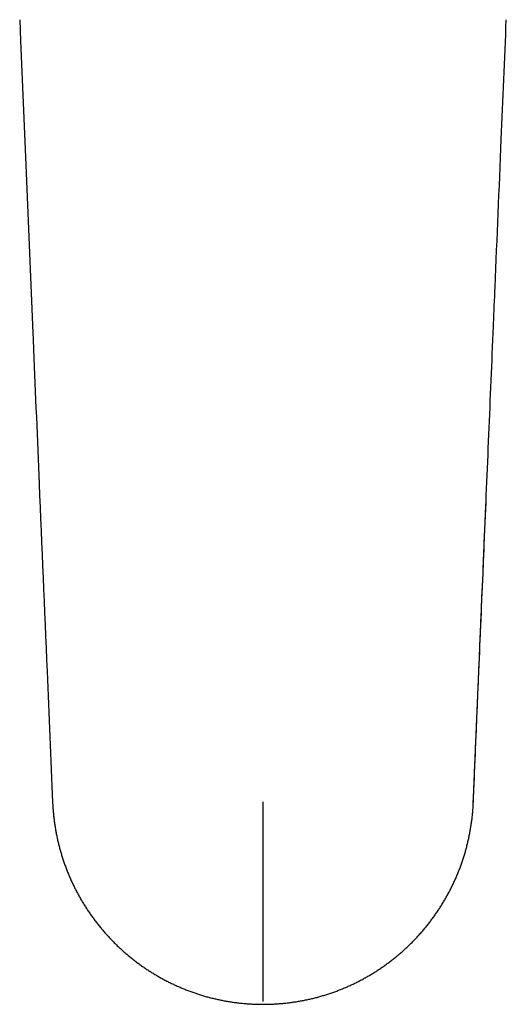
# Model space of a CAD drawing. Header units: millimetres. Extents: x 8 to 609, y 12 to 425.
# Tile 3 of 32: x 290 to 336, y 64 to 158. Entities that reach past the tile are written whole.
import ezdxf

# ---------------------------------------------------------------- set-up
doc = ezdxf.new("R2010")
doc.units = ezdxf.units.MM

msp = doc.modelspace()

# ---------------------------------------------------------------- linework, layer by layer
at = {"color": 7, "linetype": 'Continuous', "lineweight": 30, "flags": 128}
msp.add_lwpolyline([(289.641, 158.387), (289.727, 156.337), (290.226, 144.429), (290.906, 128.22)], dxfattribs=at)
at = {"color": 7, "linetype": 'Continuous', "lineweight": 30}
for points, knots in [([(335.195, 128.219), (335.207, 128.515), (335.269, 129.995), (335.531, 136.209), (335.941, 145.969), (336.3, 154.545), (336.461, 158.386)], [0, 0, 0, 0, 0.0294288, 0.147144, 0.618005, 1, 1, 1, 1]), ([(290.906, 128.22), (290.928, 127.692), (291.131, 122.861), (291.587, 112.011), (292.199, 97.493), (292.63, 87.278), (292.808, 83.081)], [0, 0, 0, 0, 0.035079, 0.321088, 0.721074, 1, 1, 1, 1]), ([(333.287, 83.081), (333.287, 83.091), (333.304, 83.487), (333.386, 85.424), (333.73, 93.517), (334.203, 104.696), (334.756, 117.805), (335.049, 124.748), (335.195, 128.219)], [0, 0, 0, 0, 0.000658, 0.026274, 0.128734, 0.538577, 0.769289, 1, 1, 1, 1]), ([(333.289, 83.076), (333.29, 83.093), (333.293, 83.158), (333.3, 83.314), (333.478, 87.498), (333.792, 94.986), (334.19, 104.401), (334.417, 109.772), (334.502, 111.791)], [0, 0, 0, 0, 0.001774, 0.006773, 0.01626, 0.438934, 0.789039, 1, 1, 1, 1]), ([(292.808, 83.081), (292.808, 83.065), (292.811, 83.006), (292.816, 82.892), (292.825, 82.728), (292.837, 82.541), (292.852, 82.341), (292.868, 82.139), (292.887, 81.938), (292.908, 81.738), (292.931, 81.537), (292.955, 81.336), (292.982, 81.135), (293.011, 80.934), (293.042, 80.733), (293.074, 80.533), (293.109, 80.333), (293.146, 80.134), (293.185, 79.935), (293.225, 79.736), (293.268, 79.538), (293.313, 79.341), (293.359, 79.144), (293.408, 78.948), (293.458, 78.752), (293.51, 78.557), (293.564, 78.363), (293.62, 78.169), (293.679, 77.976), (293.739, 77.783), (293.801, 77.591), (293.865, 77.399), (293.931, 77.208), (293.998, 77.017), (294.068, 76.828), (294.14, 76.639), (294.213, 76.45), (294.289, 76.262), (294.366, 76.075), (294.445, 75.889), (294.526, 75.703), (294.609, 75.518), (294.694, 75.335), (294.78, 75.152), (294.869, 74.97), (294.959, 74.788), (295.051, 74.608), (295.145, 74.429), (295.24, 74.25), (295.338, 74.072), (295.437, 73.896), (295.538, 73.721), (295.64, 73.546), (295.745, 73.373), (295.851, 73.2), (295.959, 73.028), (296.068, 72.858), (296.18, 72.689), (296.292, 72.521), (296.407, 72.354), (296.523, 72.189), (296.64, 72.024), (296.76, 71.861), (296.881, 71.699), (297.003, 71.539), (297.127, 71.379), (297.253, 71.221), (297.38, 71.064), (297.509, 70.908), (297.64, 70.753), (297.773, 70.599), (297.907, 70.447), (298.042, 70.295), (298.18, 70.145), (298.319, 69.996), (298.46, 69.848), (298.602, 69.702), (298.745, 69.557), (298.889, 69.414), (299.035, 69.273), (299.182, 69.133), (299.33, 68.995), (299.48, 68.859), (299.63, 68.724), (299.782, 68.59), (299.935, 68.458), (300.09, 68.328), (300.246, 68.199), (300.404, 68.071), (300.563, 67.945), (300.723, 67.821), (300.885, 67.698), (301.048, 67.576), (301.211, 67.457), (301.376, 67.339), (301.542, 67.223), (301.709, 67.108), (301.877, 66.995), (302.046, 66.884), (302.216, 66.775), (302.388, 66.667), (302.56, 66.562), (302.732, 66.458), (302.905, 66.357), (303.08, 66.256), (303.256, 66.158), (303.434, 66.06), (303.612, 65.965), (303.792, 65.871), (303.973, 65.779), (304.154, 65.689), (304.336, 65.601), (304.518, 65.515), (304.701, 65.431), (304.885, 65.349), (305.069, 65.268), (305.255, 65.189), (305.441, 65.112), (305.628, 65.037), (305.816, 64.964), (306.004, 64.893), (306.193, 64.824), (306.383, 64.757), (306.573, 64.691), (306.763, 64.628), (306.954, 64.567), (307.145, 64.507), (307.338, 64.45), (307.53, 64.394), (307.724, 64.34), (307.918, 64.289), (308.112, 64.239), (308.307, 64.191), (308.503, 64.145), (308.699, 64.101), (308.895, 64.059), (309.093, 64.019), (309.29, 63.981), (309.488, 63.945), (309.687, 63.91), (309.886, 63.878), (310.086, 63.848), (310.287, 63.82), (310.487, 63.793), (310.688, 63.769), (310.889, 63.747), (311.09, 63.726), (311.292, 63.708), (311.494, 63.691), (311.697, 63.677), (311.899, 63.665), (312.102, 63.654), (312.305, 63.646), (312.501, 63.64), (312.69, 63.636), (312.865, 63.633), (312.985, 63.633), (313.043, 63.633), (313.049, 63.633)], [0, 0, 0, 0, 0.0014931, 0.0057185, 0.0110759, 0.0173464, 0.0239015, 0.0304747, 0.0369274, 0.0434361, 0.0499563, 0.056487, 0.0630269, 0.0695751, 0.0761273, 0.0826738, 0.0892173, 0.0957581, 0.102296, 0.1088305, 0.1153615, 0.1218886, 0.1284114, 0.1349296, 0.141443, 0.1479512, 0.1544525, 0.1609532, 0.1674751, 0.1739947, 0.1805129, 0.1870305, 0.1935482, 0.2000665, 0.2065863, 0.2131081, 0.2196329, 0.2261614, 0.2326943, 0.2392353, 0.2457609, 0.2522858, 0.2588111, 0.265337, 0.2718644, 0.2783976, 0.284918, 0.2914464, 0.2979848, 0.3045252, 0.3110568, 0.3175663, 0.3240798, 0.3306319, 0.3371765, 0.3437145, 0.3502466, 0.3567738, 0.363297, 0.369817, 0.3763348, 0.3828511, 0.389367, 0.3958832, 0.4024003, 0.4089193, 0.4154409, 0.4219662, 0.428496, 0.4350311, 0.4415724, 0.4481209, 0.4546773, 0.4612427, 0.4678178, 0.4744035, 0.4810121, 0.4875576, 0.4941021, 0.5006524, 0.5071996, 0.5137348, 0.5202481, 0.5267543, 0.5332812, 0.5398094, 0.5463399, 0.5528733, 0.5594094, 0.5659523, 0.5725093, 0.5790598, 0.5856045, 0.592144, 0.5986791, 0.6052104, 0.6117387, 0.6182646, 0.6247889, 0.6313123, 0.6378354, 0.6443697, 0.6508306, 0.6573065, 0.6638041, 0.6703192, 0.6768473, 0.683384, 0.6899247, 0.696464, 0.7029965, 0.7095177, 0.716023, 0.7225047, 0.7289788, 0.7354819, 0.7419843, 0.7484852, 0.7549842, 0.7614804, 0.7679732, 0.774462, 0.780946, 0.7874248, 0.7938976, 0.8003638, 0.8068214, 0.8132967, 0.8197709, 0.8262445, 0.832718, 0.8391922, 0.8456676, 0.8521451, 0.8586253, 0.8651091, 0.8715972, 0.8780903, 0.8845903, 0.8910917, 0.8975983, 0.9041206, 0.9106513, 0.917183, 0.9237056, 0.9302175, 0.9367492, 0.9432848, 0.9498244, 0.9563683, 0.9629163, 0.9694699, 0.9760213, 0.9825733, 0.9883754, 0.9943987, 0.9994289, 1, 1, 1, 1]), ([(313.049, 83.102), (313.049, 82.975), (313.049, 82.674), (313.049, 82.202), (313.049, 81.685), (313.049, 81.169), (313.049, 80.654), (313.049, 80.096), (313.049, 79.495), (313.049, 78.852), (313.049, 78.236), (313.049, 77.647), (313.049, 77.085), (313.049, 76.524), (313.049, 75.982), (313.049, 75.46), (313.049, 74.958), (313.049, 74.456), (313.049, 73.956), (313.049, 73.447), (313.049, 72.929), (313.049, 72.404), (313.049, 71.879), (313.049, 71.357), (313.049, 70.813), (313.049, 70.247), (313.049, 69.662), (313.049, 69.078), (313.049, 68.509), (313.049, 67.956), (313.049, 67.44), (313.049, 66.951), (313.049, 66.488), (313.049, 66.026), (313.049, 65.59), (313.049, 65.18), (313.049, 64.924), (313.049, 64.795)], [0, 0, 0, 0, 0.020325, 0.04783, 0.075336, 0.102719, 0.130103, 0.157487, 0.191777, 0.226069, 0.26036, 0.290434, 0.32051, 0.350585, 0.380659, 0.407753, 0.434849, 0.461946, 0.489043, 0.516136, 0.544799, 0.573464, 0.60213, 0.630795, 0.659458, 0.69193, 0.724405, 0.75688, 0.789352, 0.819742, 0.850132, 0.87647, 0.90281, 0.929149, 0.955487, 0.977744, 1, 1, 1, 1]), ([(313.049, 63.633), (313.083, 63.633), (313.17, 63.633), (313.318, 63.635), (313.491, 63.637), (313.675, 63.642), (313.86, 63.649), (314.052, 63.657), (314.248, 63.668), (314.451, 63.681), (314.653, 63.695), (314.856, 63.712), (315.058, 63.731), (315.26, 63.752), (315.462, 63.775), (315.663, 63.8), (315.863, 63.827), (316.064, 63.856), (316.263, 63.886), (316.462, 63.919), (316.661, 63.954), (316.859, 63.991), (317.057, 64.029), (317.254, 64.07), (317.45, 64.113), (317.647, 64.157), (317.842, 64.203), (318.037, 64.252), (318.231, 64.302), (318.425, 64.355), (318.618, 64.409), (318.811, 64.465), (319.003, 64.523), (319.193, 64.583), (319.383, 64.644), (319.573, 64.708), (319.763, 64.774), (319.953, 64.842), (320.142, 64.912), (320.331, 64.984), (320.519, 65.057), (320.706, 65.133), (320.892, 65.21), (321.077, 65.289), (321.261, 65.37), (321.444, 65.452), (321.626, 65.537), (321.809, 65.624), (321.99, 65.712), (322.171, 65.802), (322.351, 65.895), (322.53, 65.988), (322.708, 66.084), (322.884, 66.181), (323.06, 66.281), (323.235, 66.382), (323.409, 66.484), (323.582, 66.588), (323.753, 66.694), (323.924, 66.802), (324.093, 66.912), (324.262, 67.023), (324.429, 67.136), (324.596, 67.251), (324.762, 67.367), (324.926, 67.486), (325.089, 67.606), (325.252, 67.727), (325.413, 67.851), (325.574, 67.976), (325.732, 68.103), (325.89, 68.231), (326.045, 68.36), (326.2, 68.491), (326.354, 68.624), (326.506, 68.758), (326.657, 68.894), (326.807, 69.032), (326.955, 69.171), (327.101, 69.311), (327.246, 69.452), (327.39, 69.595), (327.531, 69.738), (327.672, 69.884), (327.812, 70.032), (327.951, 70.181), (328.088, 70.331), (328.223, 70.483), (328.357, 70.636), (328.489, 70.79), (328.619, 70.945), (328.748, 71.102), (328.875, 71.259), (329.001, 71.418), (329.124, 71.578), (329.247, 71.739), (329.367, 71.901), (329.486, 72.064), (329.603, 72.229), (329.719, 72.395), (329.833, 72.562), (329.945, 72.73), (330.056, 72.9), (330.165, 73.071), (330.273, 73.243), (330.379, 73.416), (330.483, 73.59), (330.586, 73.766), (330.687, 73.942), (330.785, 74.119), (330.882, 74.297), (330.977, 74.475), (331.07, 74.654), (331.162, 74.835), (331.251, 75.016), (331.339, 75.198), (331.425, 75.381), (331.509, 75.564), (331.591, 75.749), (331.672, 75.934), (331.75, 76.12), (331.827, 76.307), (331.902, 76.495), (331.975, 76.684), (332.046, 76.873), (332.116, 77.063), (332.183, 77.254), (332.248, 77.445), (332.312, 77.637), (332.373, 77.83), (332.433, 78.023), (332.491, 78.217), (332.547, 78.411), (332.601, 78.606), (332.652, 78.802), (332.702, 78.998), (332.75, 79.194), (332.796, 79.391), (332.84, 79.589), (332.883, 79.787), (332.923, 79.985), (332.961, 80.184), (332.997, 80.384), (333.031, 80.584), (333.064, 80.785), (333.094, 80.986), (333.122, 81.186), (333.149, 81.388), (333.173, 81.589), (333.195, 81.79), (333.215, 81.991), (333.234, 82.192), (333.25, 82.393), (333.264, 82.595), (333.276, 82.788), (333.284, 82.949), (333.288, 83.042), (333.29, 83.076)], [0, 0, 0, 0, 0.003302, 0.008424, 0.014326, 0.020082, 0.026247, 0.032161, 0.03871, 0.045262, 0.051815, 0.058369, 0.064921, 0.071471, 0.078016, 0.084555, 0.091087, 0.097611, 0.104124, 0.110625, 0.11713, 0.123633, 0.130131, 0.136624, 0.143113, 0.149599, 0.156081, 0.16256, 0.169037, 0.175512, 0.181986, 0.18846, 0.19493, 0.201347, 0.207791, 0.214257, 0.220743, 0.227244, 0.233754, 0.24027, 0.246787, 0.253299, 0.259801, 0.266289, 0.272753, 0.279208, 0.285722, 0.292236, 0.298751, 0.305266, 0.311781, 0.318296, 0.32481, 0.331323, 0.337835, 0.344345, 0.350853, 0.35736, 0.363866, 0.370375, 0.376886, 0.383402, 0.389922, 0.396446, 0.402976, 0.40951, 0.416051, 0.422598, 0.429151, 0.435713, 0.442278, 0.448798, 0.455331, 0.461874, 0.468424, 0.474978, 0.481534, 0.488088, 0.494638, 0.501182, 0.507715, 0.514236, 0.520735, 0.527247, 0.533834, 0.540411, 0.546978, 0.553536, 0.560086, 0.56663, 0.573167, 0.579699, 0.586227, 0.592751, 0.599273, 0.605794, 0.612314, 0.618833, 0.625354, 0.631876, 0.638401, 0.644929, 0.651462, 0.657999, 0.664543, 0.671094, 0.677653, 0.684221, 0.690774, 0.697297, 0.703819, 0.71034, 0.716859, 0.723377, 0.729894, 0.736411, 0.742927, 0.749443, 0.755959, 0.762475, 0.76899, 0.775515, 0.782046, 0.788574, 0.795099, 0.801621, 0.808143, 0.814663, 0.821184, 0.827705, 0.834228, 0.840753, 0.84728, 0.853813, 0.860337, 0.86686, 0.873384, 0.879908, 0.886435, 0.892965, 0.89949, 0.906027, 0.912577, 0.919133, 0.925688, 0.932234, 0.938776, 0.945323, 0.951864, 0.958397, 0.964921, 0.971436, 0.977925, 0.984415, 0.990986, 0.996639, 1, 1, 1, 1]), ([(313.049, 64.795), (313.049, 64.777), (313.049, 64.739), (313.049, 64.683), (313.049, 64.629), (313.049, 64.576), (313.049, 64.523), (313.049, 64.472), (313.049, 64.422), (313.049, 64.375), (313.049, 64.329), (313.049, 64.282), (313.049, 64.231), (313.049, 64.18), (313.049, 64.136), (313.049, 64.099), (313.049, 64.067), (313.049, 64.037), (313.049, 64.01), (313.049, 63.985), (313.049, 63.962), (313.049, 63.943), (313.049, 63.927), (313.049, 63.914), (313.049, 63.905), (313.049, 63.902), (313.049, 63.9)], [0, 0, 0, 0, 0.038277, 0.076554, 0.115097, 0.153639, 0.193021, 0.232402, 0.272074, 0.311745, 0.350022, 0.388299, 0.440231, 0.492205, 0.544137, 0.583808, 0.623479, 0.665801, 0.708122, 0.750804, 0.793485, 0.837317, 0.881148, 0.92538, 0.969613, 1, 1, 1, 1])]:
    msp.add_open_spline(points, degree=3, knots=knots, dxfattribs=at)

doc.saveas('drawing.dxf')
